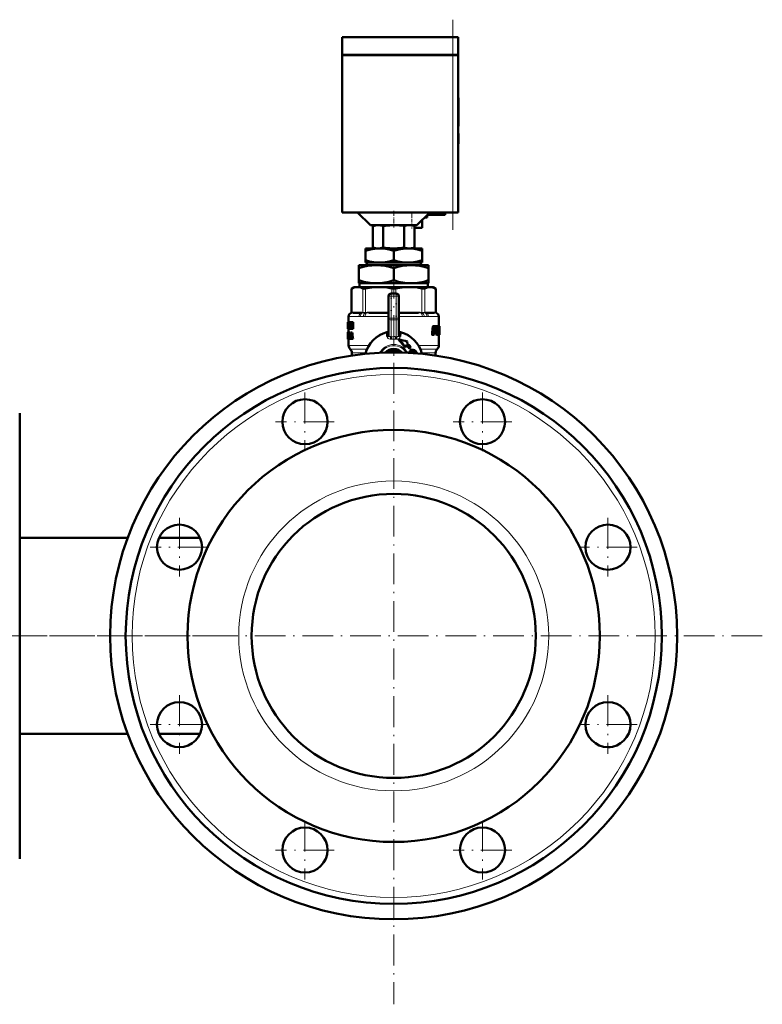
# Model space of a CAD drawing. Extents: x -1976 to 2357, y -1877 to 748.
# Tile 55 of 61: x 2069 to 2357, y -386 to -4. Entities that reach past the tile are written whole.
import ezdxf

# ---------------------------------------------------------------- set-up
doc = ezdxf.new("R2010")
doc.units = 0
doc.linetypes.add('DASHDOT', pattern=[18.5, 12, -3, 0.5, -3])

msp = doc.modelspace()

# ---------------------------------------------------------------- linework, layer by layer
at = {"color": 7, "linetype": 'DASHDOT', "lineweight": 18}
for p, q in [((2237.44, -85.28), (2237.44, -3.68)), ((2214.44, -99.88), (2214.44, -385.97)), ((2180, -148.4), (2180, -171.15)), ((2248.88, -148.4), (2248.88, -171.15)), ((2191.38, -159.78), (2168.62, -159.78)), ((2260.26, -159.78), (2237.51, -159.78)), ((2131.29, -197.11), (2131.29, -219.86)), ((2297.59, -197.11), (2297.59, -219.86)), ((2142.67, -208.48), (2119.92, -208.48)), ((2308.97, -208.48), (2286.22, -208.48)), ((2148.36, -242.93), (2039.19, -242.93)), ((2357.48, -242.93), (2071.4, -242.93)), ((2131.29, -265.99), (2131.29, -288.74)), ((2297.59, -265.99), (2297.59, -288.74)), ((2142.67, -277.37), (2119.92, -277.37)), ((2308.97, -277.37), (2286.22, -277.37)), ((2180, -314.7), (2180, -337.45)), ((2248.88, -314.7), (2248.88, -337.45)), ((2191.38, -326.07), (2168.62, -326.07)), ((2260.26, -326.07), (2237.51, -326.07))]:
    msp.add_line(p, q, dxfattribs=at)
at = {"color": 7, "lineweight": 50}
for p, q in [((2194.44, -10.48), (2237.44, -10.48)), ((2194.44, -17.38), (2194.44, -10.48)), ((2239.44, -10.48), (2237.44, -10.48)), ((2239.44, -17.38), (2239.44, -10.48)), ((2194.44, -17.38), (2237.44, -17.38)), ((2194.44, -17.48), (2237.44, -17.48)), ((2194.44, -17.48), (2194.44, -78.48)), ((2194.54, -17.48), (2194.54, -17.38)), ((2239.44, -17.38), (2237.44, -17.38)), ((2237.44, -17.48), (2238.86, -17.48)), ((2238.86, -17.48), (2239.44, -17.48)), ((2239.34, -17.48), (2239.34, -17.38)), ((2239.44, -78.48), (2239.44, -17.48)), ((2239.44, -34.04), (2239.54, -34.04)), ((2239.54, -34.04), (2239.54, -35.56)), ((2239.44, -35.56), (2239.54, -35.56)), ((2239.54, -35.51), (2239.54, -36.51)), ((2239.54, -41.5), (2239.54, -35.56)), ((2239.54, -36.51), (2239.54, -37.5)), ((2239.54, -37.5), (2239.54, -39.51)), ((2239.54, -39.51), (2239.54, -40.14)), ((2239.54, -40.14), (2239.54, -45.08)), ((2239.54, -44.73), (2239.54, -41.5)), ((2239.44, -44.73), (2239.54, -44.73)), ((2239.44, -45.08), (2239.54, -45.08)), ((2239.44, -47.83), (2239.54, -47.83)), ((2239.44, -47.84), (2239.54, -47.84)), ((2239.44, -47.93), (2239.54, -47.93)), ((2239.54, -47.84), (2239.54, -47.83)), ((2239.54, -47.99), (2239.54, -47.84)), ((2239.54, -47.93), (2239.54, -51.81)), ((2239.44, -51.81), (2239.54, -51.81)), ((2239.44, -51.93), (2239.54, -51.93)), ((2239.54, -51.93), (2239.54, -51.81)), ((2194.44, -78.48), (2237.44, -78.48)), ((2205.44, -83.48), (2200.44, -78.48)), ((2228.44, -78.48), (2223.44, -83.48)), ((2234.44, -79.48), (2227.44, -79.48)), ((2227.44, -80.48), (2227.44, -79.48)), ((2234.44, -78.48), (2234.44, -79.48)), ((2238.86, -78.48), (2237.44, -78.48)), ((2239.44, -78.48), (2238.86, -78.48)), ((2205.44, -83.48), (2223.44, -83.48)), ((2207.44, -83.48), (2206.31, -83.78)), ((2206.31, -83.78), (2206.31, -92.18)), ((2210.35, -83.77), (2210.35, -92.19)), ((2218.44, -83.76), (2218.44, -92.2)), ((2221.44, -83.48), (2222.48, -83.75)), ((2222.48, -83.75), (2222.48, -92.21)), ((2225.44, -84.48), (2225.44, -81.47)), ((2226.44, -80.48), (2227.44, -80.48)), ((2222.48, -84.48), (2225.44, -84.48)), ((2203.44, -92.48), (2203.44, -93.46)), ((2208.94, -92.48), (2203.44, -92.48)), ((2203.44, -97.06), (2203.44, -93.46)), ((2207.41, -92.48), (2206.31, -92.18)), ((2207.41, -92.48), (2213.82, -92.48)), ((2219.94, -92.48), (2208.94, -92.48)), ((2215.06, -92.48), (2213.82, -92.48)), ((2214.44, -97.06), (2214.44, -93.46)), ((2215.06, -92.48), (2219.98, -92.48)), ((2225.44, -92.48), (2219.94, -92.48)), ((2220.96, -92.48), (2219.98, -92.48)), ((2220.96, -92.48), (2221.47, -92.48)), ((2221.47, -92.48), (2222.48, -92.21)), ((2225.44, -92.48), (2225.44, -93.46)), ((2225.44, -97.06), (2225.44, -93.46)), ((2200.94, -100.18), (2200.94, -98.98)), ((2207.69, -98.98), (2200.94, -98.98)), ((2203.44, -97.98), (2203.44, -97.06)), ((2207.59, -97.98), (2203.44, -97.98)), ((2203.96, -98.98), (2203.96, -97.98)), ((2207.59, -97.98), (2210.29, -97.98)), ((2221.19, -98.98), (2207.69, -98.98)), ((2218.59, -97.98), (2210.29, -97.98)), ((2218.59, -97.98), (2221.29, -97.98)), ((2227.94, -98.98), (2221.19, -98.98)), ((2225.44, -97.98), (2221.29, -97.98)), ((2224.92, -97.98), (2224.92, -98.98)), ((2225.44, -97.06), (2225.44, -97.98)), ((2227.94, -98.98), (2227.94, -100.18)), ((2200.94, -104.85), (2200.94, -100.18)), ((2214.44, -104.85), (2214.44, -100.18)), ((2227.94, -104.85), (2227.94, -100.18)), ((2200.94, -105.98), (2200.94, -104.85)), ((2206.03, -105.98), (2200.94, -105.98)), ((2201.22, -105.98), (2201.22, -107.48)), ((2206.03, -105.98), (2209.35, -105.98)), ((2219.53, -105.98), (2209.35, -105.98)), ((2219.53, -105.98), (2222.85, -105.98)), ((2227.94, -105.98), (2222.85, -105.98)), ((2227.66, -107.48), (2227.66, -105.98)), ((2227.94, -104.85), (2227.94, -105.98)), ((2199.14, -107.48), (2198.05, -108.11)), ((2198.2, -108.03), (2198.05, -108.11)), ((2198.05, -117.33), (2198.05, -108.11)), ((2199.14, -107.48), (2200.31, -107.48)), ((2200.31, -107.48), (2208.59, -107.48)), ((2208.59, -107.48), (2220.3, -107.48)), ((2213.44, -109.98), (2215.44, -109.98)), ((2220.3, -107.48), (2228.58, -107.48)), ((2228.58, -107.48), (2229.74, -107.48)), ((2229.74, -107.48), (2230.84, -108.11)), ((2230.84, -108.11), (2230.69, -108.03)), ((2230.84, -117.33), (2230.84, -108.11)), ((2212.44, -119.56), (2212.44, -110.98)), ((2216.44, -110.98), (2216.44, -119.56)), ((2201.64, -117.48), (2198.6, -117.48)), ((2212.18, -117.48), (2204.84, -117.48)), ((2224.04, -117.48), (2216.71, -117.48)), ((2230.28, -117.48), (2227.24, -117.48)), ((2196.66, -121.08), (2196.64, -121.22)), ((2196.64, -121.22), (2196.64, -122.3)), ((2196.64, -122.3), (2196.64, -122.35)), ((2196.66, -121.08), (2196.67, -121.08)), ((2196.67, -121.08), (2196.81, -121.08)), ((2196.67, -123.66), (2196.67, -121.08)), ((2196.71, -121.56), (2196.71, -122.13)), ((2196.71, -121.56), (2196.81, -121.56)), ((2196.71, -122.13), (2196.81, -122.13)), ((2197.12, -121.08), (2196.81, -121.08)), ((2196.81, -121.08), (2196.81, -121.56)), ((2197.12, -121.56), (2196.81, -121.56)), ((2197.11, -122.13), (2196.81, -122.13)), ((2196.81, -122.13), (2196.81, -122.6)), ((2196.94, -118.92), (2196.94, -121.08)), ((2197.01, -121.56), (2197.01, -122.13)), ((2197.11, -122.13), (2197.11, -122.6)), ((2197.12, -121.08), (2197.12, -121.56)), ((2197.13, -121.08), (2197.38, -121.08)), ((2197.13, -121.53), (2197.13, -121.08)), ((2197.13, -121.53), (2197.18, -121.53)), ((2197.18, -123.22), (2197.18, -121.53)), ((2197.32, -121.53), (2197.32, -123.22)), ((2197.32, -121.53), (2197.38, -121.53)), ((2197.38, -121.08), (2197.51, -121.08)), ((2197.38, -121.08), (2197.38, -121.53)), ((2197.38, -121.53), (2197.51, -121.53)), ((2197.51, -121.08), (2197.71, -121.08)), ((2197.51, -123.66), (2197.51, -121.08)), ((2197.68, -121.83), (2197.68, -121.83)), ((2197.68, -122.25), (2197.68, -123.66)), ((2197.71, -121.08), (2198.03, -121.08)), ((2198.03, -121.08), (2198.11, -121.48)), ((2198.11, -121.08), (2198.33, -121.08)), ((2198.11, -122.51), (2198.11, -121.08)), ((2198.33, -121.08), (2198.66, -121.08)), ((2198.33, -121.08), (2198.33, -123.66)), ((2198.66, -121.08), (2198.66, -123.66)), ((2212.44, -126.2), (2212.44, -119.56)), ((2216.44, -126.2), (2216.44, -119.56)), ((2231.94, -118.92), (2231.94, -122.63)), ((2196.64, -122.35), (2196.64, -122.42)), ((2196.64, -122.42), (2196.64, -123.48)), ((2196.64, -123.3), (2196.64, -123.48)), ((2196.64, -123.3), (2196.67, -123.3)), ((2196.65, -125.05), (2196.64, -125.12)), ((2196.64, -125.12), (2196.64, -125.66)), ((2196.64, -125.12), (2196.69, -125.12)), ((2196.64, -125.66), (2196.66, -125.66)), ((2196.65, -122.34), (2196.67, -122.34)), ((2196.65, -125.05), (2196.71, -125.05)), ((2196.66, -126.05), (2196.65, -126.14)), ((2196.65, -126.14), (2196.65, -126.28)), ((2196.65, -126.14), (2196.67, -126.14)), ((2196.66, -123.66), (2196.67, -123.66)), ((2196.66, -125.02), (2196.94, -125.02)), ((2196.66, -126.02), (2196.66, -126.05)), ((2196.67, -123.66), (2196.82, -123.66)), ((2196.71, -125.55), (2196.7, -125.64)), ((2196.7, -125.64), (2196.7, -125.74)), ((2196.7, -125.64), (2196.81, -125.64)), ((2196.7, -125.74), (2196.7, -125.86)), ((2196.7, -125.74), (2197, -125.74)), ((2196.7, -125.86), (2196.71, -125.96)), ((2196.7, -125.86), (2197, -125.86)), ((2196.71, -122.6), (2196.71, -123.19)), ((2196.71, -122.6), (2196.81, -122.6)), ((2196.71, -123.19), (2196.82, -123.19)), ((2196.71, -125.55), (2196.78, -125.55)), ((2196.71, -125.96), (2196.72, -126.05)), ((2196.71, -125.96), (2197.01, -125.96)), ((2196.72, -125.5), (2196.76, -125.5)), ((2196.72, -126.05), (2196.75, -126.14)), ((2196.72, -126.05), (2197.01, -126.05)), ((2196.74, -125.02), (2197.04, -125.02)), ((2196.74, -126.14), (2196.78, -126.28)), ((2196.74, -126.14), (2197.01, -126.14)), ((2196.79, -125.58), (2196.77, -125.53)), ((2196.78, -125.05), (2197.08, -125.05)), ((2196.81, -125.66), (2196.79, -125.58)), ((2197.11, -122.6), (2196.81, -122.6)), ((2196.81, -125.12), (2196.81, -125.66)), ((2196.81, -125.12), (2196.97, -125.12)), ((2196.81, -125.66), (2197.01, -125.66)), ((2197.12, -123.19), (2196.82, -123.19)), ((2196.82, -123.19), (2196.82, -123.66)), ((2197.12, -123.66), (2196.82, -123.66)), ((2196.94, -123.66), (2196.94, -125.02)), ((2196.97, -125.07), (2197.18, -125.07)), ((2196.97, -125.52), (2196.97, -125.07)), ((2196.97, -125.52), (2197.01, -125.52)), ((2197, -125.66), (2197, -125.74)), ((2197, -125.74), (2197, -125.86)), ((2197, -125.86), (2197.01, -125.96)), ((2197.01, -122.6), (2197.01, -123.19)), ((2197.01, -127.2), (2197.01, -125.52)), ((2197.08, -125.05), (2197.09, -125.07)), ((2197.12, -123.19), (2197.12, -123.66)), ((2197.13, -123.22), (2197.18, -123.22)), ((2197.13, -123.66), (2197.13, -123.22)), ((2197.13, -123.66), (2197.38, -123.66)), ((2197.13, -125.52), (2197.13, -127.2)), ((2197.13, -125.52), (2197.18, -125.52)), ((2197.18, -125.07), (2197.49, -125.07)), ((2197.18, -125.07), (2197.18, -125.52)), ((2197.18, -125.52), (2197.49, -125.52)), ((2197.32, -123.22), (2197.38, -123.22)), ((2197.38, -123.22), (2197.51, -123.22)), ((2197.38, -123.22), (2197.38, -123.66)), ((2197.38, -123.66), (2197.51, -123.66)), ((2197.44, -125.52), (2197.44, -127.2)), ((2197.49, -125.07), (2197.49, -125.52)), ((2197.51, -123.66), (2197.68, -123.66)), ((2197.68, -123.66), (2198, -123.66)), ((2197.74, -125.07), (2197.98, -125.07)), ((2197.74, -126.63), (2197.83, -125.76)), ((2197.83, -125.76), (2197.87, -125.76)), ((2197.85, -125.53), (2197.85, -125.53)), ((2197.87, -125.76), (2197.97, -126.63)), ((2198.3, -125.07), (2197.98, -125.07)), ((2198, -123.26), (2198, -123.66)), ((2198.07, -122.65), (2198.12, -122.86)), ((2198.1, -123.66), (2198.33, -123.66)), ((2198.12, -122.86), (2198.12, -122.86)), ((2198.33, -123.66), (2198.66, -123.66)), ((2211.81, -125.04), (2211.86, -125.24)), ((2211.87, -126.68), (2211.86, -125.24)), ((2212.44, -125.5), (2212.44, -125.51)), ((2216.44, -125.5), (2216.44, -125.51)), ((2217.03, -125.24), (2216.99, -125.22)), ((2217.03, -125.24), (2217.01, -126.68)), ((2217.03, -125.24), (2217.07, -125.04)), ((2229.51, -123.32), (2229.3, -125.75)), ((2229.3, -125.75), (2229.65, -125.75)), ((2229.4, -126.09), (2229.75, -126.09)), ((2229.56, -123.05), (2229.9, -123.05)), ((2229.64, -122.83), (2229.98, -122.83)), ((2229.86, -123.32), (2229.65, -125.75)), ((2229.74, -122.69), (2230.09, -122.69)), ((2229.75, -126.09), (2230.01, -126.09)), ((2229.86, -122.63), (2230.2, -122.63)), ((2230.11, -125.88), (2230.3, -123.55)), ((2230.17, -125.17), (2230.39, -125.17)), ((2230.2, -122.63), (2231.07, -122.63)), ((2230.2, -124.83), (2230.29, -124.83)), ((2230.21, -124.69), (2230.3, -124.69)), ((2230.23, -124.48), (2230.4, -124.48)), ((2230.3, -124.69), (2230.29, -124.83)), ((2230.34, -123.39), (2230.41, -123.32)), ((2230.41, -124.41), (2230.34, -124.48)), ((2230.39, -125.17), (2230.88, -125.17)), ((2230.4, -124.48), (2230.67, -124.48)), ((2230.41, -123.32), (2230.77, -123.32)), ((2230.41, -124.41), (2230.74, -124.41)), ((2230.44, -123.32), (2230.49, -123.39)), ((2230.51, -123.55), (2230.45, -124.25)), ((2230.45, -124.25), (2230.78, -124.25)), ((2230.49, -123.39), (2230.82, -123.39)), ((2230.51, -123.55), (2230.83, -123.55)), ((2230.74, -124.41), (2230.67, -124.48)), ((2230.77, -123.32), (2230.82, -123.39)), ((2230.83, -123.55), (2230.78, -124.25)), ((2231.02, -125.05), (2230.98, -125.75)), ((2230.98, -125.75), (2231.29, -125.75)), ((2231.06, -126.09), (2231.37, -126.09)), ((2231.17, -124.48), (2231.25, -123.32)), ((2231.24, -122.63), (2231.18, -122.74)), ((2231.22, -122.85), (2231.48, -122.85)), ((2231.24, -122.63), (2231.55, -122.63)), ((2231.37, -126.09), (2231.56, -126.09)), ((2231.55, -122.63), (2232.13, -122.63)), ((2231.68, -124.94), (2231.65, -125.75)), ((2231.65, -125.75), (2231.95, -125.75)), ((2231.68, -124.92), (2231.68, -124.94)), ((2231.68, -124.94), (2231.98, -124.94)), ((2231.69, -124.71), (2231.82, -124.71)), ((2231.69, -124.77), (2231.98, -124.77)), ((2231.69, -126.09), (2232, -126.09)), ((2231.71, -124.37), (2231.76, -124.37)), ((2231.72, -124.23), (2231.77, -124.23)), ((2231.73, -123.95), (2232.01, -123.95)), ((2231.73, -124.02), (2231.83, -124.02)), ((2231.74, -123.78), (2232.02, -123.78)), ((2231.75, -123.55), (2232.03, -123.55)), ((2231.77, -124.23), (2231.76, -124.37)), ((2231.77, -123.39), (2232.03, -123.39)), ((2231.81, -123.32), (2232, -123.32)), ((2231.82, -124.71), (2231.95, -124.71)), ((2231.83, -124.02), (2231.98, -124.02)), ((2231.94, -122.63), (2232.24, -122.63)), ((2231.94, -122.63), (2232.15, -122.63)), ((2231.94, -126.09), (2231.94, -130.15)), ((2231.95, -124.71), (2231.98, -124.77)), ((2231.98, -124.94), (2231.95, -125.75)), ((2232, -123.32), (2232.03, -123.39)), ((2232, -126.09), (2232.09, -126.09)), ((2232.03, -123.55), (2232.02, -123.78)), ((2232.09, -126.09), (2232.22, -126.09)), ((2232.16, -122.69), (2232.13, -122.63)), ((2232.13, -125.88), (2232.15, -124.88)), ((2232.13, -125.75), (2232.2, -125.75)), ((2232.15, -124.59), (2232.14, -124.43)), ((2232.15, -124.31), (2232.16, -124.13)), ((2232.17, -123.84), (2232.18, -123.32)), ((2232.18, -122.85), (2232.23, -122.85)), ((2232.22, -126.09), (2232.24, -126.09)), ((2232.24, -122.63), (2232.24, -122.63)), ((2232.24, -122.63), (2232.24, -125.96)), ((2232.24, -126.09), (2232.24, -125.96)), ((2196.65, -126.28), (2196.64, -126.44)), ((2196.64, -126.44), (2196.64, -126.65)), ((2196.64, -126.44), (2196.68, -126.44)), ((2196.64, -126.65), (2196.64, -126.93)), ((2196.64, -126.65), (2196.72, -126.65)), ((2196.64, -126.93), (2196.64, -127.29)), ((2196.64, -126.93), (2196.75, -126.93)), ((2196.64, -127.29), (2196.64, -127.53)), ((2196.64, -127.29), (2196.66, -127.29)), ((2196.64, -127.53), (2196.66, -127.53)), ((2196.65, -126.28), (2196.67, -126.28)), ((2196.65, -127.66), (2196.67, -127.7)), ((2196.65, -127.66), (2196.68, -127.66)), ((2196.66, -127.55), (2196.66, -126.98)), ((2196.66, -126.98), (2196.75, -126.98)), ((2196.67, -127.7), (2196.71, -127.7)), ((2196.68, -127.17), (2196.74, -127.17)), ((2196.72, -126.63), (2196.7, -126.54)), ((2196.71, -127.7), (2197.01, -127.7)), ((2196.73, -126.73), (2196.72, -126.63)), ((2196.75, -126.84), (2196.73, -126.73)), ((2196.74, -127.16), (2196.75, -127.08)), ((2196.75, -127.08), (2196.75, -126.98)), ((2196.75, -127.66), (2197.05, -127.66)), ((2196.78, -126.28), (2197.01, -126.28)), ((2196.79, -127.53), (2196.97, -127.53)), ((2196.8, -126.44), (2197.01, -126.44)), ((2196.81, -127.29), (2196.97, -127.29)), ((2196.82, -126.65), (2197.01, -126.65)), ((2196.83, -126.93), (2197.01, -126.93)), ((2196.94, -127.7), (2196.94, -130.15)), ((2196.97, -127.2), (2197.01, -127.2)), ((2196.97, -127.65), (2196.97, -127.2)), ((2196.97, -127.65), (2197.18, -127.65)), ((2197.06, -127.65), (2197.05, -127.66)), ((2197.13, -127.2), (2197.18, -127.2)), ((2197.18, -127.2), (2197.49, -127.2)), ((2197.18, -127.2), (2197.18, -127.65)), ((2197.18, -127.65), (2197.45, -127.65)), ((2197.45, -127.65), (2197.64, -127.65)), ((2197.49, -127.2), (2197.49, -127.21)), ((2197.7, -127.08), (2197.64, -127.65)), ((2197.96, -127.65), (2197.64, -127.65)), ((2197.7, -127.08), (2198.02, -127.08)), ((2197.74, -126.63), (2197.97, -126.63)), ((2198.02, -127.08), (2197.96, -127.65)), ((2198.09, -127.65), (2198.02, -127.08)), ((2198.09, -127.65), (2198.34, -127.65)), ((2198.67, -127.65), (2198.34, -127.65)), ((2216.42, -127.87), (2216.42, -127.87)), ((2216.42, -127.87), (2216.47, -128.13)), ((2219.27, -129.98), (2218.96, -130.76)), ((2219.55, -129.27), (2219.79, -128.64)), ((2197.61, -131.64), (2197.53, -131.56)), ((2198.19, -133.05), (2198.19, -133.94)), ((2215.88, -132.48), (2213, -132.48)), ((2218.79, -130.76), (2218.96, -130.76)), ((2220.54, -131.28), (2220.38, -131.28)), ((2221.06, -130.78), (2220.54, -131.28)), ((2221.71, -131.86), (2221.87, -131.86)), ((2221.93, -132.42), (2222.02, -132.42)), ((2230.69, -133.05), (2230.69, -134.1)), ((2231.28, -131.64), (2231.36, -131.56)), ((2197.9, -134.14), (2197.91, -133.94)), ((2197.91, -133.94), (2198.01, -133.94)), ((2198.01, -133.94), (2198.31, -133.94)), ((2198.01, -133.94), (2198.06, -134.12)), ((2198.31, -133.94), (2198.36, -134.07)), ((2069.29, -284.4), (2069.29, -156.43)), ((2111.2, -204.88), (2069.29, -204.88)), ((2139.26, -204.88), (2123.32, -204.88)), ((2111.2, -280.98), (2069.29, -280.98)), ((2139.26, -280.98), (2123.32, -280.98)), ((2069.29, -329.43), (2069.29, -284.4))]:
    msp.add_line(p, q, dxfattribs=at)
at = {"color": 7, "lineweight": 18}
for p, q in [((2237.44, -17.38), (2237.44, -10.48)), ((2237.44, -17.48), (2237.44, -17.38)), ((2237.44, -17.48), (2237.44, -78.48)), ((2198.2, -108.03), (2198.2, -117.32)), ((2202.41, -117.32), (2202.41, -108.03)), ((2203.5, -108.03), (2203.5, -117.32)), ((2213.44, -109.98), (2213.44, -110.98)), ((2213.68, -109.98), (2213.68, -108.03)), ((2215.21, -108.03), (2215.21, -109.98)), ((2215.44, -109.98), (2215.44, -110.98)), ((2225.39, -117.32), (2225.39, -108.03)), ((2226.47, -108.03), (2226.47, -117.32)), ((2230.69, -117.32), (2230.69, -108.03)), ((2212.44, -110.98), (2213.44, -110.98)), ((2213.44, -110.98), (2213.44, -119.56)), ((2215.44, -110.98), (2213.44, -110.98)), ((2215.44, -119.56), (2215.44, -110.98)), ((2215.44, -110.98), (2216.44, -110.98)), ((2198.04, -117.51), (2197.92, -117.52)), ((2198.07, -117.51), (2198.04, -117.51)), ((2198.05, -117.33), (2198.18, -117.32)), ((2198.33, -117.49), (2198.07, -117.51)), ((2198.18, -117.32), (2198.2, -117.32)), ((2198.2, -117.32), (2198.49, -117.29)), ((2198.79, -117.28), (2201.82, -117.28)), ((2202.28, -117.51), (2201.95, -117.49)), ((2202.12, -117.29), (2202.41, -117.32)), ((2202.3, -117.51), (2202.28, -117.51)), ((2202.41, -117.32), (2202.44, -117.32)), ((2203.45, -117.51), (2203.39, -117.51)), ((2203.44, -117.32), (2203.5, -117.32)), ((2204.14, -117.49), (2203.45, -117.51)), ((2203.5, -117.32), (2204.21, -117.29)), ((2204.92, -117.28), (2212.25, -117.28)), ((2212.44, -117.48), (2212.18, -117.48)), ((2212.25, -117.28), (2212.44, -117.28)), ((2216.44, -117.28), (2216.63, -117.28)), ((2216.71, -117.48), (2216.44, -117.48)), ((2216.63, -117.28), (2223.96, -117.28)), ((2224.68, -117.29), (2225.39, -117.32)), ((2225.44, -117.51), (2224.74, -117.49)), ((2225.39, -117.32), (2225.44, -117.32)), ((2225.49, -117.51), (2225.44, -117.51)), ((2226.45, -117.32), (2226.47, -117.32)), ((2226.47, -117.32), (2226.76, -117.29)), ((2226.61, -117.51), (2226.58, -117.51)), ((2226.93, -117.49), (2226.61, -117.51)), ((2227.06, -117.28), (2230.1, -117.28)), ((2230.39, -117.29), (2230.69, -117.32)), ((2230.82, -117.51), (2230.55, -117.49)), ((2230.69, -117.32), (2230.71, -117.32)), ((2230.71, -117.32), (2230.84, -117.33)), ((2230.84, -117.51), (2230.82, -117.51)), ((2230.97, -117.52), (2230.84, -117.51)), ((2196.96, -118.95), (2196.94, -118.92)), ((2197.02, -118.98), (2200.94, -118.98)), ((2202.59, -118.95), (2201.57, -118.95)), ((2203.31, -118.98), (2212.44, -118.98)), ((2212.44, -119.56), (2213.44, -119.56)), ((2213.44, -119.56), (2215.44, -119.56)), ((2213.44, -119.56), (2213.44, -120.27)), ((2213.44, -126.76), (2213.44, -120.27)), ((2215.44, -120.27), (2213.44, -120.27)), ((2215.44, -119.56), (2215.44, -120.27)), ((2215.44, -119.56), (2216.44, -119.56)), ((2215.44, -120.27), (2215.44, -126.76)), ((2216.44, -118.98), (2225.58, -118.98)), ((2227.31, -118.95), (2226.3, -118.95)), ((2227.94, -118.98), (2231.86, -118.98)), ((2231.94, -118.92), (2231.93, -118.95)), ((2198.07, -122.65), (2198.11, -122.65)), ((2213.44, -126.76), (2214.44, -126.73)), ((2214.94, -126.74), (2215.44, -126.76)), ((2196.94, -130.15), (2204.82, -130.15)), ((2197.53, -131.56), (2204.09, -131.56)), ((2197.61, -131.64), (2204.06, -131.64)), ((2198.19, -133.05), (2203.58, -133.05)), ((2211.58, -132.93), (2211.7, -132.73)), ((2211.7, -132.73), (2212.03, -132.92)), ((2213, -131.98), (2215.88, -131.98)), ((2213, -131.98), (2213, -132.48)), ((2215.88, -131.98), (2215.88, -132.48)), ((2217.18, -132.73), (2216.85, -132.92)), ((2217.18, -132.73), (2217.3, -132.93)), ((2220.59, -132.69), (2220.74, -132.69)), ((2221.08, -132.01), (2221.24, -132.01)), ((2222.13, -132.44), (2222.28, -132.44)), ((2222.47, -132.57), (2222.62, -132.57)), ((2222.75, -132.81), (2222.9, -132.81)), ((2222.94, -133.13), (2223.09, -133.13)), ((2224.06, -130.15), (2231.94, -130.15)), ((2224.79, -131.56), (2231.36, -131.56)), ((2224.82, -131.64), (2231.28, -131.64)), ((2225.31, -133.05), (2230.69, -133.05))]:
    msp.add_line(p, q, dxfattribs=at)
at = {"color": 7, "linetype": 'DASHDOT', "lineweight": 18, "ltscale": 0.002997}
msp.add_line((2239.43, -40.14), (2239.55, -40.14), dxfattribs=at)
at = {"color": 7, "linetype": 'DASHDOT', "lineweight": 18, "ltscale": 0.159087}
msp.add_line((2214.44, -77.95), (2214.44, -84.31), dxfattribs=at)
at = {"color": 7, "linetype": 'DASHDOT', "lineweight": 18, "ltscale": 0.060014}
msp.add_line((2221.44, -78.28), (2221.44, -80.68), dxfattribs=at)
at = {"color": 7, "linetype": 'DASHDOT', "lineweight": 18, "ltscale": 0.090027}
msp.add_line((2221.44, -81.17), (2221.44, -84.78), dxfattribs=at)
at = {"color": 7, "linetype": 'DASHDOT', "lineweight": 18, "ltscale": 0.036911}
msp.add_line((2214.44, -92.12), (2214.44, -93.59), dxfattribs=at)
at = {"color": 7, "linetype": 'DASHDOT', "lineweight": 18, "ltscale": 0.094162}
msp.add_line((2214.44, -96.74), (2214.44, -100.51), dxfattribs=at)
at = {"color": 7, "linetype": 'DASHDOT', "lineweight": 18, "ltscale": 0.153835}
msp.add_line((2214.44, -110.49), (2214.44, -104.33), dxfattribs=at)
at = {"color": 7, "linetype": 'DASHDOT', "lineweight": 18, "ltscale": 0.257574}
msp.add_line((2213.44, -120.42), (2213.44, -110.12), dxfattribs=at)
at = {"color": 7, "linetype": 'DASHDOT', "lineweight": 18, "ltscale": 0.257589}
msp.add_line((2215.44, -110.12), (2215.44, -120.42), dxfattribs=at)
at = {"color": 7, "linetype": 'DASHDOT', "lineweight": 18, "ltscale": 0.059998}
for p, q in [((2213.24, -110.98), (2215.64, -110.98)), ((2213.24, -119.56), (2215.64, -119.56))]:
    msp.add_line(p, q, dxfattribs=at)
at = {"color": 7, "linetype": 'DASHDOT', "lineweight": 18, "ltscale": 0.012117}
msp.add_line((2211.8, -132.55), (2211.56, -132.97), dxfattribs=at)
at = {"color": 7, "linetype": 'DASHDOT', "lineweight": 18, "ltscale": 0.086621}
msp.add_line((2216.17, -131.98), (2212.71, -131.98), dxfattribs=at)
at = {"color": 7, "linetype": 'DASHDOT', "lineweight": 18, "ltscale": 0.002353}
msp.add_line((2214.44, -131.65), (2214.44, -131.55), dxfattribs=at)
at = {"color": 7, "linetype": 'DASHDOT', "lineweight": 18, "ltscale": 0.031364}
msp.add_line((2214.44, -132.95), (2214.44, -134.2), dxfattribs=at)
at = {"color": 7, "linetype": 'DASHDOT', "lineweight": 18, "ltscale": 0.012106}
msp.add_line((2217.32, -132.96), (2217.08, -132.55), dxfattribs=at)
at = {"color": 7, "lineweight": 50}
for points in [[(2210.35, -83.77), (2209.27, -83.55), (2208.33, -83.49), (2207.39, -83.55), (2206.31, -83.78)], [(2214.44, -83.48), (2212.94, -83.52), (2211.29, -83.66), (2210.35, -83.77)], [(2218.44, -83.76), (2216.69, -83.57), (2215.17, -83.49), (2214.44, -83.48)], [(2208.94, -92.48), (2208.01, -92.51), (2207.09, -92.59), (2206.24, -92.73), (2205.39, -92.9), (2204.41, -93.16), (2203.44, -93.46)], [(2206.31, -92.18), (2207.39, -92.4), (2208.33, -92.47), (2209.27, -92.41), (2210.35, -92.19)], [(2214.44, -93.46), (2213.54, -93.18), (2212.63, -92.94), (2211.41, -92.69), (2210.18, -92.53), (2208.94, -92.48)], [(2219.94, -92.48), (2219.01, -92.51), (2218.09, -92.59), (2217.24, -92.73), (2216.39, -92.9), (2215.41, -93.16), (2214.44, -93.46)], [(2225.44, -93.46), (2224.54, -93.18), (2223.63, -92.94), (2222.41, -92.69), (2221.18, -92.53), (2219.94, -92.48)], [(2207.69, -98.98), (2206.83, -99), (2205.98, -99.06), (2204.28, -99.3), (2202.6, -99.68), (2200.94, -100.18)], [(2203.44, -97.06), (2205.09, -97.54), (2205.92, -97.73), (2206.75, -97.87), (2207.59, -97.98)], [(2214.44, -100.18), (2212.78, -99.68), (2211.1, -99.3), (2209.4, -99.06), (2208.55, -99), (2207.69, -98.98)], [(2210.29, -97.98), (2211.14, -97.87), (2211.98, -97.72), (2213.22, -97.43), (2214.44, -97.06)], [(2214.44, -97.06), (2216.09, -97.54), (2216.92, -97.73), (2217.75, -97.87), (2218.59, -97.98)], [(2221.19, -98.98), (2220.33, -99), (2219.48, -99.06), (2217.78, -99.3), (2216.1, -99.68), (2214.44, -100.18)], [(2227.94, -100.18), (2226.28, -99.68), (2224.6, -99.3), (2222.9, -99.06), (2222.05, -99), (2221.19, -98.98)], [(2221.29, -97.98), (2222.14, -97.87), (2222.98, -97.72), (2224.22, -97.43), (2225.44, -97.06)], [(2200.94, -104.85), (2202.79, -105.4), (2204.47, -105.76), (2206.03, -105.98)], [(2209.35, -105.98), (2210.92, -105.76), (2212.59, -105.4), (2214.44, -104.85)], [(2214.44, -104.85), (2216.29, -105.4), (2217.97, -105.76), (2219.53, -105.98)], [(2222.85, -105.98), (2224.42, -105.76), (2226.09, -105.4), (2227.94, -104.85)], [(2200.31, -107.48), (2199.67, -107.53), (2199.04, -107.68), (2198.62, -107.84), (2198.2, -108.03)], [(2202.41, -108.03), (2201.68, -107.72), (2200.98, -107.53), (2200.31, -107.48)], [(2203.5, -108.03), (2202.96, -108.11), (2202.56, -108.08), (2202.41, -108.03)], [(2208.59, -107.48), (2206.86, -107.54), (2205.09, -107.74), (2203.5, -108.03)], [(2213.68, -108.03), (2211.91, -107.72), (2210.23, -107.53), (2208.59, -107.48)], [(2220.3, -107.48), (2218.57, -107.54), (2216.81, -107.74), (2215.21, -108.03)], [(2225.39, -108.03), (2223.62, -107.72), (2221.94, -107.53), (2220.3, -107.48)], [(2226.47, -108.03), (2226.32, -108.08), (2226.14, -108.11), (2225.67, -108.08), (2225.39, -108.03)], [(2228.58, -107.48), (2227.86, -107.54), (2227.13, -107.74), (2226.47, -108.03)], [(2230.69, -108.03), (2229.99, -107.73), (2229.28, -107.54), (2228.58, -107.48)], [(2196.64, -123.48), (2196.64, -123.62), (2196.66, -123.66)], [(2196.7, -125.07), (2196.72, -125.04), (2196.74, -125.02)], [(2211.86, -125.24), (2212.1, -125.19), (2212.23, -125.22), (2212.32, -125.27), (2212.41, -125.37), (2212.44, -125.5)], [(2229.3, -125.75), (2229.3, -125.93), (2229.34, -126.04), (2229.36, -126.07), (2229.4, -126.09)], [(2229.65, -125.75), (2229.66, -125.93), (2229.69, -126.04), (2229.71, -126.07), (2229.75, -126.09)], [(2230.01, -126.09), (2230.07, -126.02), (2230.11, -125.88)], [(2230.29, -124.83), (2230.29, -125.01), (2230.32, -125.09), (2230.34, -125.14), (2230.39, -125.17)], [(2230.4, -124.48), (2230.33, -124.54), (2230.3, -124.69)], [(2230.98, -125.75), (2230.98, -125.9), (2231.01, -126.05), (2231.03, -126.07), (2231.06, -126.09)], [(2231.29, -125.75), (2231.29, -125.9), (2231.33, -126.05), (2231.34, -126.07), (2231.37, -126.09)], [(2231.55, -122.63), (2231.51, -122.69), (2231.48, -122.85)], [(2231.56, -126.09), (2231.6, -126.03), (2231.62, -125.88)], [(2231.65, -125.75), (2231.66, -126.03), (2231.69, -126.09)], [(2231.75, -123.53), (2231.77, -123.39), (2231.81, -123.32)], [(2231.76, -124.37), (2231.78, -124.64), (2231.8, -124.68), (2231.82, -124.71)], [(2231.83, -124.02), (2231.79, -124.08), (2231.77, -124.23)], [(2231.95, -125.75), (2231.95, -125.85), (2231.97, -126.05), (2231.99, -126.08), (2232, -126.09)], [(2232.01, -123.95), (2232, -123.99), (2231.99, -124.01), (2231.98, -124.02)], [(2232.09, -126.09), (2232.13, -125.92), (2232.13, -125.88)], [(2232.2, -125.75), (2232.21, -126.05), (2232.21, -126.08), (2232.22, -126.09)], [(2196.68, -127.17), (2196.69, -127.22), (2196.71, -127.24)], [(2211.87, -126.68), (2212.05, -126.64), (2212.21, -126.57), (2212.33, -126.46), (2212.42, -126.33), (2212.44, -126.21)], [(2217.01, -126.68), (2216.84, -126.64), (2216.67, -126.57), (2216.55, -126.46), (2216.47, -126.33), (2216.44, -126.21)], [(2218.79, -130.76), (2217.91, -129.63), (2216.96, -128.6), (2216.47, -128.13)], [(2220.59, -132.69), (2220.71, -132.35), (2220.93, -132.1), (2221.08, -132.01)], [(2220.74, -132.69), (2220.8, -132.47), (2220.91, -132.28), (2221.06, -132.13), (2221.24, -132.01)], [(2221.13, -132.97), (2221.2, -132.8), (2221.3, -132.67), (2221.49, -132.53)]]:
    msp.add_lwpolyline(points, dxfattribs=at)
at = {"color": 7, "lineweight": 18}
for points in [[(2202.44, -117.32), (2202.95, -117.33), (2203.44, -117.32)], [(2225.44, -117.32), (2226.14, -117.33), (2226.45, -117.32)], [(2213.5, -127.74), (2213, -127.72), (2212.53, -127.58), (2212.26, -127.42), (2212.04, -127.19), (2211.92, -126.95), (2211.87, -126.68)], [(2215.39, -127.74), (2214.63, -127.72), (2213.88, -127.72), (2213.5, -127.74)], [(2217.01, -126.68), (2216.96, -126.96), (2216.83, -127.21), (2216.61, -127.43), (2216.34, -127.59), (2215.88, -127.72), (2215.39, -127.74)]]:
    msp.add_lwpolyline(points, dxfattribs=at)
at = {"color": 7, "lineweight": 50}
for centre, radius in [((2214.44, -242.93), 110.03), ((2214.44, -242.93), 104.03), ((2180, -159.78), 8.75), ((2248.88, -159.78), 8.75), ((2214.44, -242.93), 80), ((2214.44, -242.93), 55.15), ((2131.29, -208.48), 8.75), ((2297.59, -208.48), 8.75), ((2131.29, -277.37), 8.75), ((2297.59, -277.37), 8.75), ((2180, -326.07), 8.75), ((2248.88, -326.07), 8.75)]:
    msp.add_circle(centre, radius, dxfattribs=at)
at = {"color": 7, "lineweight": 18}
for radius in [101.53, 60.15]:
    msp.add_circle((2214.44, -242.93), radius, dxfattribs=at)
at = {"color": 7, "lineweight": 50}
for centre, radius, start, end in [((2220.63, -91.55), 8.1, 93.8646, 105.7504), ((2220.31, -91.52), 8.07, 74.3961, 86.1527), ((2214.69, -61.3), 31.19, 262.0055, 268.4072), ((2214.21, -61.5), 30.99, 271.5777, 277.8431), ((2220.66, -84.27), 8.24, 254.3235, 265.2431), ((2220.28, -84.3), 8.2, 274.7406, 285.5314), ((2213.44, -110.98), 1, 90, 180), ((2214.43, -104.38), 3.73, 258.3238, 270.1707), ((2214.45, -104.38), 3.73, 269.8321, 281.6725), ((2215.44, -110.98), 1, 0, 90), ((2198.44, -118.92), 1.5, 110.5177, 180), ((2197.85, -117.33), 0.2, 290.5165, 359.9999), ((2231.04, -117.33), 0.2, 180.0001, 249.4835), ((2230.44, -118.92), 1.5, 359.9834, 69.4823), ((2137.08, -122.36), 59.58, 0.0165, 1.0927), ((2184.36, -122.18), 13.33, 359.7204, 1.5136), ((2202.09, -121.05), 4.48, 190.0104, 192.7994), ((2249.48, -110.01), 52.95, 192.0714, 193.8139), ((2249.01, -110.93), 52.48, 192.226, 194.0417), ((2141.13, -122.32), 55.53, 358.9821, 359.9746), ((2196.67, -125.04), 0.0248, 125.531, 190.0323), ((2209.15, -125.76), 12.49, 178.5631, 180.1555), ((2207.23, -125.84), 10.57, 179.7427, 182.127), ((2200.52, -125.52), 3.85, 175.2413, 178.8012), ((2197.36, -125.25), 0.687, 164.8283, 176.5088), ((2196.96, -125.58), 0.248, 160.8825, 173.4865), ((2196.75, -125.51), 0.0244, 106.4853, 170.0826), ((2196.73, -125.08), 0.0529, 31.7651, 83.5666), ((2196.73, -125.51), 0.0251, 33.1999, 78.8476), ((2196.64, -125.58), 0.149, 21.8787, 36.5135), ((2196.54, -125.21), 0.287, 17.5379, 34.226), ((2197.03, -125.08), 0.053, 31.7591, 83.5615), ((2352.69, -143.88), 156.09, 173.0783, 174.0305), ((2195.08, -125.45), 2.77, 353.6796, 358.3431), ((2200.99, -125.44), 3.13, 181.6147, 185.8624), ((2368.4, -102.84), 171.86, 187.4325, 188.3), ((2205.48, -122.58), 7.36, 179.4536, 182.2095), ((2364.08, -103.01), 167.24, 187.5802, 188.472), ((2214.44, -135.98), 11.25, 103.5334, 166.975), ((2214.51, -136.3), 11.58, 100.2895, 103.4877), ((2214.37, -136.3), 11.58, 76.512, 79.7106), ((2216.76, -125.51), 0.322, 156.4258, 178.4255), ((2216.73, -125.5), 0.287, 126.1882, 155.079), ((2216.78, -125.58), 0.38, 96.3363, 125.445), ((2214.44, -135.98), 11.25, 13.0246, 76.4663), ((2231.05, -123.44), 1.54, 165.5109, 175.6995), ((2230.69, -123.34), 1.17, 154.2079, 165.6194), ((2230.15, -123.08), 0.571, 135.6429, 154.0272), ((2229.87, -122.79), 0.163, 93.6909, 138.2675), ((2231.45, -123.44), 1.59, 165.9006, 175.7281), ((2231.06, -123.34), 1.19, 154.7161, 165.9308), ((2230.5, -123.08), 0.572, 136.3208, 154.5448), ((2230.21, -122.79), 0.158, 93.9134, 139.1034), ((2230.81, -123.59), 0.507, 156.3492, 175.5227), ((2229.92, -124.21), 0.531, 337.5997, 355.9584), ((2230.08, -123.5), 0.434, 352.6684, 14.6166), ((2230.25, -124.21), 0.532, 337.6203, 355.9573), ((2230.4, -123.5), 0.434, 352.6684, 14.6166), ((2230.87, -125.03), 0.137, 274.5225, 323.8495), ((2230.56, -124.77), 0.537, 320.2641, 338.6513), ((2229.88, -124.49), 1.28, 338.1164, 348.3983), ((2231.06, -122.74), 0.107, 28.887, 85.6361), ((2229.3, -124.35), 1.88, 347.9871, 356.3113), ((2230.76, -122.94), 0.462, 12.8652, 32.9613), ((2230.03, -123.13), 1.23, 3.537, 13.8801), ((2229.19, -123.19), 2.06, 356.2323, 3.7222), ((1716.51, -90.84), 515.97, 356.1195, 356.4432), ((1801.79, -101.3), 430.53, 356.7272, 357.0393), ((2231.1, -124.88), 0.888, 356.4864, 7.0833), ((2230.94, -123.75), 1.09, 349.7197, 358.4317), ((2231.08, -123.5), 0.955, 356.6451, 6.5567), ((2232.84, -124.37), 0.702, 174.3847, 184.2446), ((2226.23, -124.74), 5.93, 358.6427, 1.4527), ((2231.07, -122.9), 1.1, 3.3767, 11.1055), ((2225.79, -123.71), 6.38, 356.2144, 358.8262), ((2228.11, -123.12), 4.08, 0.8723, 3.9467), ((2224.48, -123.19), 7.7, 358.9898, 0.9957), ((1904.62, -120.6), 327.62, 359.0986, 359.6074), ((2235.47, -122.82), 3.23, 176.7474, 180.536), ((2197.81, -127.52), 1.16, 180.1643, 186.6208), ((2198.41, -126.91), 1.75, 182.2701, 188.7385), ((2197.17, -127.52), 0.506, 183.4115, 195.8529), ((2198.93, -126.17), 2.26, 181.5448, 189.4062), ((2196.72, -127.66), 0.0432, 186.0627, 252.1001), ((2196.7, -127.21), 0.0258, 289.8212, 350.8077), ((2196.69, -127.64), 0.0592, 289.816, 345.1357), ((2196.46, -127.12), 0.283, 340.5543, 352.0053), ((2194.98, -126.97), 1.77, 359.7531, 4.1264), ((2196.24, -127.44), 0.548, 336.9994, 351.2589), ((2194.51, -126.72), 2.31, 7.0684, 11.2147), ((2194.63, -127.15), 2.19, 349.9853, 356.2651), ((2193.77, -126.81), 3.06, 2.9639, 6.9168), ((2191.87, -126.95), 4.95, 356.1295, 0.3342), ((2191.7, -126.91), 5.13, 359.805, 2.8778), ((2196.99, -127.64), 0.059, 289.7611, 345.1868), ((2202.85, -127.86), 10.65, 0.6083, 5.9289), ((2226.03, -127.86), 10.65, 174.0711, 179.3917), ((2205.22, -184.11), 57.35, 75.2881, 78.7368), ((2213.33, -137.01), 9.93, 38.9185, 51.2514), ((2198.94, -130.15), 2, 180, 225), ((2196.19, -133.05), 2, 0, 45.0002), ((2214.44, -135.98), 4.5, 42.3672, 137.6325), ((2213, -133.48), 1, 90, 145.9961), ((2214.44, -135.98), 3.25, 71.2627, 108.737), ((2215.88, -133.48), 1, 34.003, 90), ((2213.47, -136.87), 8.89, 38.9605, 49.6331), ((2213.56, -136.86), 8.95, 38.6505, 50.3021), ((2222.01, -132.91), 1.44, 171.1534, 186.0692), ((2222.17, -132.92), 1.45, 170.9425, 186.1119), ((2221.71, -133.25), 1.39, 89.8049, 116.8945), ((2221.92, -133.15), 0.814, 167.1796, 175.8973), ((2221.86, -133.25), 1.39, 89.8199, 116.9068), ((2221.96, -133.5), 1.08, 91.6751, 115.6658), ((2221.87, -133.41), 1.55, 83.1896, 89.9391), ((2221.86, -133.68), 1.27, 77.9335, 86.4613), ((2222.02, -133.63), 1.22, 77.6898, 90.1269), ((2221.87, -133.32), 1.46, 48.039, 82.874), ((2221.88, -133.59), 1.18, 59.9266, 77.7321), ((2222.03, -133.59), 1.17, 59.9339, 77.727), ((2221.95, -133.49), 1.05, 40.1441, 60.4387), ((2222.08, -133.51), 1.08, 40.4135, 60.0733), ((2221.86, -133.57), 1.17, 22.2309, 40.3342), ((2221.57, -133.72), 1.96, 22.0116, 49.2527), ((2222.01, -133.57), 1.17, 22.0731, 40.0674), ((2221.83, -133.58), 1.2, 17.2444, 22.2383), ((2221.97, -133.58), 1.21, 16.5469, 22.0936), ((2221.51, -133.75), 2.02, 13.8888, 22.2949), ((2232.69, -133.05), 2, 134.9997, 180), ((2229.94, -130.15), 2, 315, 360), ((2199.02, -134.1), 1.13, 174.8315, 182.1364), ((2214.44, -242.93), 55.15, 207.6021, 208.6482), ((2297.59, -277.37), 8.75, 269.9958, 275.625)]:
    msp.add_arc(centre, radius, start, end, dxfattribs=at)
at = {"color": 7, "lineweight": 18}
for centre, radius, start, end in [((2198.46, -118.96), 1.5, 105.9772, 179.784), ((2197.98, -117.33), 0.196, 289.2011, 2.0769), ((2198, -117.33), 0.195, 288.8448, 2.6072), ((2198.3, -117.3), 0.192, 279.6889, 3.0559), ((2198.59, -120.44), 2.96, 89.7465, 95.0069), ((2198.77, -120.4), 3.13, 89.7592, 95.1871), ((2201.65, -121.5), 4.02, 85.7024, 90.1944), ((2201.84, -120.4), 3.13, 84.8129, 90.2408), ((2201.92, -117.29), 0.199, 279.7602, 1.0432), ((2202.21, -117.32), 0.202, 288.6376, 0.5069), ((2202.23, -117.32), 0.202, 289.9883, 0.854), ((2202.82, -95.52), 21.99, 268.6539, 271.4886), ((2204.81, -137.13), 19.65, 89.9051, 91.9429), ((2204.89, -135.46), 18.18, 89.8986, 92.1508), ((2224, -135.46), 18.18, 87.8492, 90.1014), ((2224.07, -137.13), 19.65, 88.0571, 90.0949), ((2226.06, -95.51), 22, 268.5123, 271.3456), ((2226.65, -117.32), 0.202, 179.146, 250.0117), ((2226.67, -117.32), 0.202, 179.4931, 251.3624), ((2227.04, -120.4), 3.13, 89.7592, 95.1871), ((2226.96, -117.29), 0.199, 178.9568, 260.2398), ((2227.23, -121.5), 4.02, 89.8056, 94.2976), ((2230.11, -120.4), 3.13, 84.8129, 90.2408), ((2230.29, -120.44), 2.96, 84.9931, 90.2535), ((2230.58, -117.3), 0.192, 176.9441, 260.3111), ((2230.88, -117.33), 0.195, 177.3928, 251.1552), ((2230.9, -117.33), 0.196, 177.9231, 250.7989), ((2230.42, -118.96), 1.5, 0.216, 74.0228), ((2197.01, -118.9), 0.073, 220.243, 277.8347), ((2200.96, -111.83), 7.15, 269.8403, 274.8785), ((2203.27, -110.03), 8.94, 265.6487, 270.2682), ((2225.62, -110.04), 8.93, 269.7295, 274.3536), ((2227.92, -111.82), 7.16, 265.1242, 270.157), ((2231.87, -118.9), 0.0729, 262.143, 319.7781), ((2214.44, -135.98), 11.04, 103.5334, 166.615), ((2216.8, -125.78), 0.588, 71.5745, 96.1847), ((2214.44, -135.98), 11.04, 13.3847, 76.4664), ((2214.44, -135.98), 6.21, 28.3331, 151.6665), ((2212.91, -126.21), 0.472, 179.4074, 212.8002), ((2212.98, -126.15), 0.563, 214.2454, 243.5991), ((2213.13, -125.89), 0.858, 242.6509, 253.4953), ((2213.21, -125.61), 1.15, 253.3736, 262.1989), ((2213.27, -125.12), 1.64, 262.413, 275.9389), ((2214.38, -141.38), 14.65, 87.7959, 89.7516), ((2215.61, -125.13), 1.64, 264.0327, 277.6176), ((2215.67, -125.61), 1.15, 277.7999, 286.6272), ((2215.76, -125.89), 0.858, 286.5016, 297.3521), ((2215.9, -126.15), 0.563, 296.4023, 325.7524), ((2215.97, -126.21), 0.472, 327.2015, 0.5923), ((2214.44, -135.98), 5.71, 31.3682, 148.6314), ((2213, -133.48), 1.5, 90, 150), ((2215.88, -133.48), 1.5, 30, 90)]:
    msp.add_arc(centre, radius, start, end, dxfattribs=at)
for centre, major_axis, ratio, start_param, end_param in [((2198.51, -118.98), (0, -1.5), 0.995414, 3.264935, 4.712389), ((2198.6, -117.28), (0, 0.2), 0.92388, 3.141593, 4.712389), ((2202.1, -118.98), (0, -1.5), 0.771505, 3.264935, 4.712389), ((2202.67, -118.95), (0.14, -1.49), 0.734075, 3.351169, 4.642046), ((2201.64, -117.28), (0, 0.2), 0.92388, 3.141593, 4.712389), ((2203.6, -118.95), (-0.13, -1.49), 0.675962, 3.481187, 4.772063), ((2204.26, -118.98), (0, -1.5), 0.636223, 3.264935, 4.712389), ((2203.36, -117.32), (0.007, -0.2), 0.408466, 0.272287, 1.557437), ((2203.42, -117.32), (0.008, -0.2), 0.382405, 0.255495, 1.554996), ((2204.13, -117.29), (0.008, -0.2), 0.382432, 0.102908, 1.555785), ((2204.84, -117.28), (0, 0.2), 0.382683, 3.141593, 4.712389), ((2212.18, -117.28), (0, 0.2), 0.382683, 3.141593, 4.712389), ((2216.71, -117.28), (0, 0.2), 0.382683, 1.570796, 3.141593), ((2224.04, -117.28), (0, 0.2), 0.382683, 1.570796, 3.141593), ((2224.75, -117.29), (-0.008, -0.2), 0.382432, 4.727401, 6.180277), ((2224.62, -118.98), (0, 1.5), 0.636223, 4.712389, 6.159843), ((2225.46, -117.32), (-0.008, -0.2), 0.382405, 4.728189, 6.02769), ((2225.52, -117.32), (-0.007, -0.2), 0.408466, 4.725748, 6.010898), ((2225.28, -118.95), (0.13, -1.49), 0.675962, 1.511122, 2.801999), ((2226.21, -118.95), (-0.14, -1.49), 0.734075, 1.64114, 2.932016), ((2226.79, -118.98), (0, 1.5), 0.771505, 4.712389, 6.159843), ((2227.24, -117.28), (0, -0.2), 0.92388, 4.712389, 6.283185), ((2230.28, -117.28), (0, -0.2), 0.92388, 4.712389, 6.283185), ((2230.37, -118.98), (0, 1.5), 0.995414, 4.712389, 6.159843), ((2213.44, -119.56), (-1, 0), 0.707107, 0, 1.570796), ((2215.44, -119.56), (-1, 0), 0.707107, 1.570796, 3.141593)]:
    msp.add_ellipse(centre, major_axis=major_axis, ratio=ratio, start_param=start_param, end_param=end_param, dxfattribs=at)
at = {"color": 7, "lineweight": 50}
msp.add_ellipse((2083.62, -171.69), major_axis=(137.22, 36.89), ratio=0.297071, start_param=0.104015, end_param=0.186751, dxfattribs=at)

doc.saveas('drawing.dxf')
